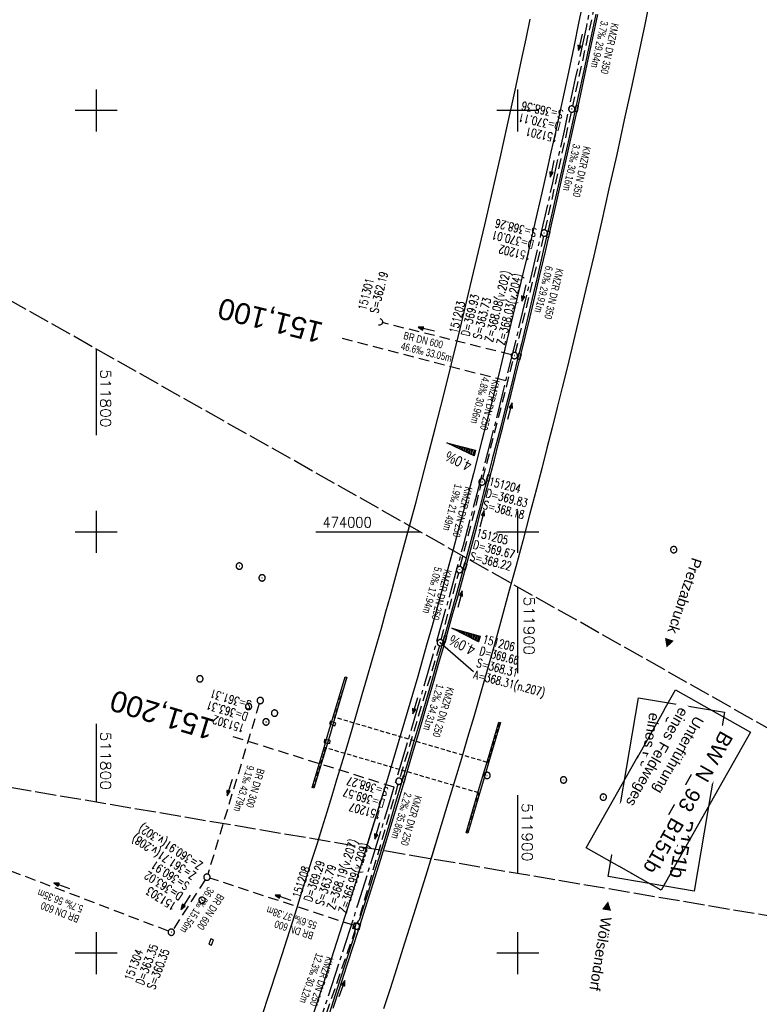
# Model space of a CAD drawing. Extents: x 510563 to 513920, y 467229 to 478797.
# Tile 43 of 67: x 511782 to 511957, y 473888 to 474122. Entities that reach past the tile are written whole.
import ezdxf
from ezdxf.enums import TextEntityAlignment as Align

# ---------------------------------------------------------------- set-up
doc = ezdxf.new("R2010")
doc.units = 0
doc.header["$LTSCALE"] = 10
doc.header["$MEASUREMENT"] = 0
for name, pattern in [('ACHSE', [5.5, 4, -0.5, 0.5, -0.5]), ('AUSGEZOGEN', [0]), ('LT00', [0]), ('LT14', [0.6, 0.5, -0.1]), ('LT17', [0.15, 0.1, -0.05]), ('STRICHLINIE2', [0.375, 0.25, -0.125])]:
    doc.linetypes.add(name, pattern=pattern)
doc.layers.get('0').update_dxf_attribs({"linetype": 'LT00'})
for name, color, linetype in [('-AX-020', 250, 'ACHSE'), ('-Halt-Pfeil', 4, 'LT00'), ('-Haltung', 7, 'STRICHLINIE2'), ('-Haltungsbeschriftung', 140, 'LT00'), ('-QUE-20O', 11, 'LT00'), ('-QUE-20W', 11, 'LT00'), ('-Schachtbeschriftung', 5, 'LT00'), ('-ST-20', 30, 'LT17'), ('BW_TEXT', 20, 'AUSGEZOGEN'), ('BW_TEXT-B', 20, 'AUSGEZOGEN'), ('ORTSRICHTUNG', 7, 'Continuous'), ('V91_AFBR_BAB', 250, 'LT00'), ('V91_BR_KAPPE', 30, 'LT00'), ('V91_BR_WID', 30, 'LT17'), ('V91_KA_PRUF', 182, 'LT00'), ('V91_RASTER', 250, 'LT00'), ('V91_RINNE', 182, 'LT00'), ('V91_SINKK', 182, 'LT00'), ('V91_UK_DURCH', 182, 'LT00'), ('V92_AFBR_BAB', 250, 'LT00'), ('V92_BR_KAPPE', 30, 'LT00'), ('V92_BR_WID', 30, 'LT17'), ('V92_KA_MULD', 182, 'LT00'), ('V92_KA_PRUF', 182, 'LT00'), ('V92_RASTER', 250, 'LT00'), ('V92_RINNE', 182, 'LT00'), ('V92_SINKK', 182, 'LT00')]:
    doc.layers.add(name, color=color, linetype=linetype)
doc.layers.add('-BLATT_91-RAND', color=7, linetype='LT14', plot=False)
doc.layers.add('-BLATT_92-RAND', color=7, linetype='LT14', plot=False)
doc.styles.add('Beschrift', font='ARIAL.TTF')
doc.styles.add('Haltungsbeschriftung', font='ARIAL.TTF', dxfattribs={"width": 0.75})
doc.styles.add('schachtbeschriftung', font='romans.shx', dxfattribs={"width": 0.75, "height": 2})
doc.styles.get("Standard").update_dxf_attribs({"font": 'romans.shx'})

# ---------------------------------------------------------------- blocks, each defined once
blk = doc.blocks.new('SYMB0652')
at = {"color": 0, "linetype": 'ByBlock'}
blk.add_lwpolyline([(-0.15, -0.075), (0.15, -0.075), (0.15, 0.075), (-0.15, 0.075), (-0.15, -0.075)], dxfattribs=at)
blk = doc.blocks.new('SYMB0011')
at = {"color": 0, "linetype": 'ByBlock'}
for p, q in [((0.5, 0), (-0.5, 0)), ((0, 0.5), (0, -0.5))]:
    blk.add_line(p, q, dxfattribs=at)
blk = doc.blocks.new('SYMB0003')
at = {"color": 0, "linetype": 'ByBlock'}
for p, q in [((-0.015712, 0), (0.010166, 0.012015)), ((0, -0.021257), (-0.015712, 0)), ((0.010166, 0.012015), (0, -0.021257))]:
    blk.add_line(p, q, dxfattribs=at)
for points in [[(-0.031395, 0.499013), (-0.093691, 0.491144), (-0.154509, 0.475528), (-0.21289, 0.452414), (-0.267913, 0.422164), (-0.318712, 0.385257), (-0.364484, 0.342274), (-0.404509, 0.293893), (-0.438154, 0.240877), (-0.464888, 0.184062), (-0.484292, 0.124345), (-0.496058, 0.062667), (-0.5, 0)], [(-0.5, 0), (-0.496058, -0.062667), (-0.484292, -0.124345), (-0.464888, -0.184062), (-0.438154, -0.240877), (-0.404509, -0.293893), (-0.364485, -0.342274), (-0.318712, -0.385257), (-0.267914, -0.422164), (-0.21289, -0.452414), (-0.154509, -0.475529), (-0.093691, -0.491144), (-0.031395, -0.499014), (0.031395, -0.499014)], [(0.5, 0), (0.496057, 0.062667), (0.484292, 0.124345), (0.464888, 0.184062), (0.438153, 0.240877), (0.404509, 0.293893), (0.364484, 0.342274), (0.318712, 0.385257), (0.267913, 0.422164), (0.21289, 0.452414), (0.154509, 0.475528), (0.093691, 0.491144), (0.031395, 0.499013), (-0.031395, 0.499013)], [(0.031395, -0.499014), (0.093691, -0.491144), (0.154509, -0.475529), (0.21289, -0.452414), (0.267914, -0.422164), (0.318712, -0.385257), (0.364485, -0.342274), (0.404509, -0.293893), (0.438154, -0.240877), (0.464889, -0.184062), (0.484292, -0.124345), (0.496058, -0.062667), (0.5, 0)]]:
    blk.add_lwpolyline(points, dxfattribs=at)
blk = doc.blocks.new('SYMB1107')
at = {"color": 0, "linetype": 'ByBlock'}
for points in [[(-0.2, 0), (-0.196157, 0.039018), (-0.184776, 0.076537), (-0.166294, 0.111114), (-0.141421, 0.141421), (-0.111114, 0.166294), (-0.076537, 0.184776), (-0.039018, 0.196157), (0, 0.2)], [(0, 0.2), (0.039018, 0.196157), (0.076537, 0.184776), (0.111114, 0.166294), (0.141421, 0.141421), (0.166294, 0.111114), (0.184776, 0.076537), (0.196157, 0.039018), (0.2, 0)]]:
    blk.add_lwpolyline(points, dxfattribs=at)
blk = doc.blocks.new('SYMB1210')
at = {"color": 0, "linetype": 'ByBlock'}
blk.add_line((0.018815, -0.179014), (0.055623, -0.17119), dxfattribs=at)
for points in [[(-0.2, -0.2), (-0.2, 0.2), (0.2, 0.2), (0.2, -0.2), (-0.2, -0.2)], [(0.018815, 0.179014), (-0.018815, 0.179014), (-0.055623, 0.17119), (-0.09, 0.155885), (-0.120444, 0.133766), (-0.145623, 0.105801), (-0.164438, 0.073213), (-0.176067, 0.037424), (-0.18, 0)], [(-0.18, 0), (-0.176067, -0.037424), (-0.164438, -0.073213), (-0.145623, -0.105801), (-0.120444, -0.133766), (-0.09, -0.155885), (-0.055623, -0.17119), (-0.018815, -0.179014), (0.018815, -0.179014)], [(0.18, 0), (0.176067, 0.037424), (0.164438, 0.073213), (0.145623, 0.105801), (0.120444, 0.133766), (0.09, 0.155885), (0.055623, 0.17119), (0.018815, 0.179014)], [(0.055623, -0.17119), (0.09, -0.155885), (0.120444, -0.133766), (0.145623, -0.105801), (0.164438, -0.073213), (0.176067, -0.037424), (0.18, 0)]]:
    blk.add_lwpolyline(points, dxfattribs=at)
blk = doc.blocks.new('SYMB0070')
at = {"color": 0, "linetype": 'ByBlock'}
for p, q in [((-0.5, 0), (0.2, 0)), ((0.5, 0), (0.2, 0.1)), ((0.2, 0.1), (0.2, 0)), ((0.468, 0), (0.21, 0.086)), ((0.21, 0.086), (0.21, -0.086)), ((0.21, -0.086), (0.468, 0)), ((0.22, -0.072), (0.437, 0)), ((0.23, -0.058), (0.405, 0)), ((0.24, -0.045), (0.374, 0)), ((0.342, 0), (0.25, 0.031)), ((0.25, 0.031), (0.25, -0.031)), ((0.25, -0.031), (0.342, 0)), ((0.26, -0.017), (0.31, 0)), ((0.27, -0.003), (0.279, 0))]:
    blk.add_line(p, q, dxfattribs=at)
for points in [[(0.2, 0), (0.2, -0.1), (0.5, 0)], [(0.437, 0), (0.22, 0.072), (0.22, -0.072)], [(0.405, 0), (0.23, 0.058), (0.23, -0.058)], [(0.374, 0), (0.24, 0.045), (0.24, -0.045)], [(0.31, 0), (0.26, 0.017), (0.26, -0.017)], [(0.279, 0), (0.27, 0.003), (0.27, -0.003)]]:
    blk.add_lwpolyline(points, dxfattribs=at)

msp = doc.modelspace()

# ---------------------------------------------------------------- linework, layer by layer
at = {"layer": '-AX-020', "ltscale": 0.2, "flags": 128}
msp.add_lwpolyline([(513881.72, 478796.97), (513877.87, 478787.35), (513870.37, 478768.8), (513862.79, 478750.28), (513855.14, 478731.79), (513847.41, 478713.32), (513839.61, 478694.89), (513831.74, 478676.49), (513823.79, 478658.13), (513815.77, 478639.79), (513807.68, 478621.49), (513799.51, 478603.22), (513791.27, 478584.98), (513782.96, 478566.77), (513774.58, 478548.6), (513766.12, 478530.46), (513757.59, 478512.36), (513748.99, 478494.29), (513740.31, 478476.25), (513731.57, 478458.25), (513722.75, 478440.29), (513713.86, 478422.36), (513704.9, 478404.46), (513695.86, 478386.6), (513686.76, 478368.78), (513677.58, 478351), (513668.34, 478333.25), (513659.02, 478315.54), (513649.63, 478297.86), (513640.17, 478280.23), (513630.64, 478262.63), (513621.04, 478245.07), (513611.37, 478227.54), (513601.63, 478210.06), (513591.82, 478192.62), (513586.74, 478183.65), (513576.83, 478166.26), (513566.85, 478148.92), (513556.8, 478131.61), (513546.69, 478114.34), (513536.51, 478097.1), (513526.28, 478079.91), (513515.99, 478062.74), (513505.64, 478045.61), (513495.23, 478028.52), (513484.78, 478011.45), (513474.27, 477994.42), (513463.71, 477977.42), (513453.11, 477960.45), (513442.46, 477943.5), (513431.76, 477926.59), (513421.03, 477909.7), (513410.25, 477892.84), (513399.43, 477876), (513388.58, 477859.18), (513377.69, 477842.39), (513366.77, 477825.62), (513355.82, 477808.87), (513344.83, 477792.14), (513333.82, 477775.43), (513322.78, 477758.74), (513311.72, 477742.06), (513300.63, 477725.4), (513289.52, 477708.75), (513278.39, 477692.12), (513267.24, 477675.5), (513256.08, 477658.89), (513244.9, 477642.29), (513233.71, 477625.7), (513222.5, 477609.12), (513211.29, 477592.54), (513200.07, 477575.97), (513188.84, 477559.41), (513177.6, 477542.84), (513166.37, 477526.28), (513154.8, 477509.24), (513142.5, 477491.11), (513130.2, 477472.99), (513117.9, 477454.86), (513105.61, 477436.73), (513093.33, 477418.59), (513081.06, 477400.44), (513068.81, 477382.28), (513056.57, 477364.12), (513044.34, 477345.94), (513032.14, 477327.75), (513019.96, 477309.55), (513007.8, 477291.33), (512995.67, 477273.09), (512983.57, 477254.83), (512971.49, 477236.55), (512959.45, 477218.25), (512947.45, 477199.93), (512935.48, 477181.58), (512923.55, 477163.21), (512911.66, 477144.81), (512899.82, 477126.38), (512888.03, 477107.93), (512876.28, 477089.44), (512864.58, 477070.92), (512852.94, 477052.36), (512841.35, 477033.77), (512829.82, 477015.15), (512818.35, 476996.49), (512806.94, 476977.79), (512795.6, 476959.05), (512789.64, 476949.14), (512778.41, 476930.34), (512767.24, 476911.5), (512756.13, 476892.61), (512745.1, 476873.69), (512734.14, 476854.72), (512723.25, 476835.72), (512712.42, 476816.68), (512701.67, 476797.59), (512690.98, 476778.47), (512680.37, 476759.31), (512669.82, 476740.11), (512659.35, 476720.87), (512648.95, 476701.6), (512638.61, 476682.28), (512628.35, 476662.93), (512618.16, 476643.54), (512608.04, 476624.11), (512597.99, 476604.65), (512588.01, 476585.15), (512578.1, 476565.61), (512568.26, 476546.04), (512558.5, 476526.43), (512548.8, 476506.79), (512539.18, 476487.11), (512529.63, 476467.4), (512520.15, 476447.65), (512510.75, 476427.87), (512501.42, 476408.05), (512492.16, 476388.2), (512482.97, 476368.31), (512473.85, 476348.4), (512464.81, 476328.44), (512455.84, 476308.46), (512446.94, 476288.44), (512438.12, 476268.39), (512429.37, 476248.31), (512420.69, 476228.2), (512412.09, 476208.05), (512403.56, 476187.88), (512395.11, 476167.67), (512386.72, 476147.43), (512378.42, 476127.17), (512370.18, 476106.87), (512362.02, 476086.54), (512353.94, 476066.18), (512345.92, 476045.79), (512337.99, 476025.38), (512330.13, 476004.93), (512322.34, 475984.46), (512314.63, 475963.96), (512306.99, 475943.43), (512299.43, 475922.87), (512291.94, 475902.28), (512284.53, 475881.67), (512277.19, 475861.03), (512269.93, 475840.36), (512262.74, 475819.67), (512255.63, 475798.95), (512248.6, 475778.21), (512241.64, 475757.44), (512234.76, 475736.64), (512227.95, 475715.82), (512221.22, 475694.97), (512214.57, 475674.11), (512207.99, 475653.21), (512201.49, 475632.29), (512200.13, 475627.89), (512194.28, 475608.79), (512188.5, 475589.67), (512182.78, 475570.54), (512177.14, 475551.38), (512171.56, 475532.2), (512166.05, 475513.01), (512160.62, 475493.79), (512155.26, 475474.55), (512149.97, 475455.29), (512148.09, 475448.36), (512142.91, 475429.07), (512137.8, 475409.77), (512132.78, 475390.44), (512127.83, 475371.09), (512122.96, 475351.72), (512118.16, 475332.33), (512113.45, 475312.92), (512108.81, 475293.5), (512104.25, 475274.06), (512099.76, 475254.59), (512095.36, 475235.11), (512091.03, 475215.62), (512086.78, 475196.1), (512082.61, 475176.57), (512078.52, 475157.02), (512074.51, 475137.46), (512070.57, 475117.88), (512066.72, 475098.28), (512063.24, 475080.25), (512059.53, 475060.62), (512055.9, 475040.98), (512052.34, 475021.33), (512048.86, 475001.67), (512045.44, 474981.99), (512042.08, 474962.3), (512038.79, 474942.6), (512035.56, 474922.89), (512032.39, 474903.18), (512029.27, 474883.45), (512026.2, 474863.71), (512023.18, 474843.97), (512020.21, 474824.22), (512017.28, 474804.47), (512014.39, 474784.7), (512011.54, 474764.94), (512008.73, 474745.16), (512005.95, 474725.39), (512003.2, 474705.61), (512000.47, 474685.82), (511997.78, 474666.03), (511995.1, 474646.24), (511992.44, 474626.45), (511989.8, 474606.65), (511987.17, 474586.85), (511984.55, 474567.05), (511981.94, 474547.25), (511979.34, 474527.45), (511976.74, 474507.69), (511975.13, 474495.38), (511973.48, 474482.82), (511971.82, 474470.25), (511970.17, 474457.69), (511968.51, 474445.13), (511966.84, 474432.57), (511965.15, 474420.02), (511963.46, 474407.46), (511961.75, 474394.91), (511960.03, 474382.35), (511958.28, 474369.81), (511956.52, 474357.26), (511954.73, 474344.72), (511952.92, 474332.18), (511951.08, 474319.64), (511949.21, 474307.11), (511947.31, 474294.58), (511945.38, 474282.06), (511943.41, 474269.55), (511941.4, 474257.04), (511939.35, 474244.53), (511937.27, 474232.04), (511935.14, 474219.55), (511932.96, 474207.07), (511930.74, 474194.59), (511928.46, 474182.13), (511926.14, 474169.68), (511923.76, 474157.23), (511921.32, 474144.8), (511918.83, 474132.38), (511916.28, 474119.97), (511913.66, 474107.57), (511910.98, 474095.19), (511908.24, 474082.82), (511905.43, 474070.46), (511902.54, 474058.13), (511899.59, 474045.81), (511896.56, 474033.5), (511893.47, 474021.26), (511890.29, 474009), (511887.03, 473996.75), (511883.7, 473984.53), (511880.29, 473972.33), (511876.8, 473960.15), (511873.23, 473947.99), (511869.59, 473935.86), (511865.87, 473923.74), (511862.08, 473911.66), (511858.21, 473899.59), (511854.26, 473887.55), (511850.24, 473875.54), (511846.14, 473863.55), (511841.96, 473851.59), (511837.71, 473839.65), (511833.39, 473827.75), (511828.99, 473815.86), (511824.51, 473804.01), (511819.96, 473792.19), (511815.33, 473780.39), (511810.64, 473768.63), (511805.86, 473756.89), (511801.02, 473745.18), (511796.09, 473733.51), (511791.1, 473721.87), (511786.03, 473710.25), (511780.89, 473698.68), (511775.67, 473687.13), (511770.39, 473675.61), (511765.03, 473664.13), (511759.6, 473652.69), (511754.09, 473641.28), (511748.51, 473629.9), (511742.87, 473618.56), (511737.15, 473607.25), (511731.36, 473595.99), (511725.49, 473584.75), (511719.56, 473573.56), (511713.56, 473562.4), (511707.48, 473551.28), (511701.34, 473540.2), (511695.13, 473529.16), (511688.84, 473518.16), (511682.49, 473507.2), (511676.07, 473496.28), (511669.58, 473485.39), (511663.02, 473474.55), (511656.39, 473463.76), (511649.7, 473453), (511642.94, 473442.29), (511636.1, 473431.62), (511629.21, 473420.99), (511622.24, 473410.41), (511615.21, 473399.87), (511608.11, 473389.37), (511600.95, 473378.92), (511593.72, 473368.52), (511586.42, 473358.16), (511579.06, 473347.85), (511571.64, 473337.58), (511564.15, 473327.36), (511556.59, 473317.19), (511548.97, 473307.07), (511541.29, 473297), (511533.54, 473286.97), (511525.74, 473276.99), (511517.86, 473267.07), (511509.93, 473257.19), (511501.93, 473247.36), (511493.87, 473237.58), (511485.75, 473227.86), (511477.57, 473218.19), (511475.55, 473215.81), (511467.29, 473206.2), (511458.98, 473196.64), (511450.61, 473187.13), (511442.18, 473177.67), (511433.71, 473168.25), (511425.19, 473158.87), (511416.62, 473149.54), (511408.01, 473140.24), (511399.37, 473130.98), (511390.68, 473121.76), (511381.96, 473112.57), (511373.2, 473103.41), (511364.42, 473094.28), (511355.61, 473085.17), (511346.77, 473076.1), (511337.91, 473067.04), (511329.03, 473058), (511320.13, 473048.99), (511311.22, 473039.98), (511302.29, 473031), (511293.34, 473022.02), (511284.39, 473013.05), (511275.44, 473004.09), (511266.47, 472995.14), (511255.91, 472984.59), (511236.79, 472965.5), (511230.18, 472958.9), (511223.57, 472952.29), (511216.96, 472945.68), (511210.37, 472939.06), (511203.78, 472932.43), (511197.22, 472925.79), (511190.66, 472919.13), (511184.13, 472912.44), (511177.62, 472905.74), (511171.14, 472899.01), (511164.68, 472892.25), (511158.26, 472885.46), (511151.88, 472878.64), (511145.53, 472871.79), (511139.22, 472864.89), (511132.96, 472857.96), (511126.75, 472850.98), (511120.58, 472843.95), (511114.48, 472836.88), (511109.32, 472830.82), (511103.32, 472823.65), (511097.39, 472816.44), (511091.51, 472809.17), (511085.7, 472801.85), (511079.95, 472794.49), (511074.26, 472787.07), (511068.64, 472779.61), (511063.08, 472772.1), (511057.59, 472764.54), (511052.16, 472756.93), (511046.8, 472749.28), (511041.5, 472741.58), (511036.27, 472733.84), (511031.1, 472726.05), (511026.01, 472718.22), (511020.98, 472710.35), (511016.01, 472702.43), (511011.12, 472694.47), (511006.29, 472686.47), (511001.53, 472678.43), (510996.84, 472670.35), (510992.22, 472662.22), (510987.67, 472654.06), (510983.19, 472645.86), (510978.78, 472637.62), (510974.44, 472629.35), (510970.17, 472621.04), (510965.98, 472612.69), (510961.85, 472604.3), (510957.8, 472595.88), (510953.82, 472587.43), (510949.91, 472578.94), (510946.07, 472570.42), (510942.31, 472561.87), (510938.62, 472553.28), (510935.01, 472544.67), (510931.46, 472536.02), (510928, 472527.34), (510924.6, 472518.64), (510921.29, 472509.9), (510918.04, 472501.14), (510914.87, 472492.35), (510911.78, 472483.53), (510908.76, 472474.69), (510905.82, 472465.82), (510902.96, 472456.92), (510900.17, 472448), (510897.45, 472439.06), (510894.82, 472430.1), (510892.26, 472421.11), (510889.78, 472412.1), (510887.37, 472403.07), (510885.04, 472394.02), (510882.79, 472384.95), (510880.62, 472375.87), (510878.53, 472366.76), (510876.51, 472357.64), (510874.57, 472348.49), (510872.71, 472339.34), (510870.93, 472330.16), (510869.23, 472320.98), (510867.6, 472311.77), (510866.06, 472302.56), (510864.59, 472293.33), (510863.2, 472284.09), (510861.89, 472274.84), (510860.67, 472265.57), (510859.52, 472256.3), (510858.45, 472247.02), (510857.45, 472237.73), (510856.54, 472228.43), (510855.71, 472219.12), (510854.96, 472209.81), (510854.29, 472200.49), (510853.7, 472191.16), (510853.18, 472181.83), (510852.75, 472172.5), (510852.4, 472163.16), (510852.13, 472153.82), (510851.93, 472144.48), (510851.82, 472135.13), (510851.79, 472125.79), (510851.84, 472116.44), (510851.96, 472107.1), (510852.01, 472104.71), (510852.24, 472095.37), (510852.54, 472086.03), (510852.93, 472076.69), (510853.39, 472067.36), (510853.92, 472058.03), (510854.53, 472048.71), (510855.21, 472039.39), (510855.96, 472030.07), (510856.78, 472020.77), (510857.67, 472011.46), (510858.63, 472002.17), (510859.65, 471992.88), (510860.73, 471983.6), (510861.88, 471974.33), (510863.09, 471965.06), (510864.36, 471955.8), (510865.69, 471946.55), (510867.08, 471937.31), (510868.53, 471928.08), (510870.02, 471918.86), (510871.58, 471909.64), (510873.18, 471900.44), (510874.84, 471891.24), (510876.54, 471882.05), (510878.3, 471872.88), (510880.1, 471863.71), (510881.95, 471854.55), (510883.84, 471845.4), (510885.78, 471836.26), (510887.76, 471827.12), (510889.78, 471818), (510891.83, 471808.88), (510893.93, 471799.78), (510896.06, 471790.68), (510898.23, 471781.59), (510900.44, 471772.51), (510902.67, 471763.44), (510904.94, 471754.37), (510907.24, 471745.32), (510909.57, 471736.27), (510911.93, 471727.22), (510914.31, 471718.19), (510916.72, 471709.16), (510919.15, 471700.14), (510921.61, 471691.12), (510924.09, 471682.11), (510926.59, 471673.11), (510929.1, 471664.11), (510931.64, 471655.12), (510934.19, 471646.13), (510936.76, 471637.14), (510939.34, 471628.16), (510941.94, 471619.19), (510944.55, 471610.22), (510947.17, 471601.25), (510949.8, 471592.28), (510952.43, 471583.31), (510955.08, 471574.35), (510957.73, 471565.39), (510960.38, 471556.43), (510963.04, 471547.47), (510967.7, 471531.77), (510970.25, 471523.2), (510975.26, 471506.32), (510980.27, 471489.44), (510985.27, 471472.57), (510990.27, 471455.68), (510995.25, 471438.8), (511000.21, 471421.91), (511005.16, 471405.01), (511010.09, 471388.11), (511014.99, 471371.2), (511019.86, 471354.28), (511024.7, 471337.36), (511029.51, 471320.42), (511034.28, 471303.47), (511039.01, 471286.52), (511043.7, 471269.55), (511048.34, 471252.56), (511052.93, 471235.57), (511057.46, 471218.56), (511061.95, 471201.53), (511066.37, 471184.49), (511070.73, 471167.43), (511075.02, 471150.36), (511079.24, 471133.27), (511083.39, 471116.16), (511086.57, 471102.84), (511090.59, 471085.7), (511094.53, 471068.54), (511098.39, 471051.37), (511102.17, 471034.17), (511105.87, 471016.96), (511109.5, 470999.73), (511113.05, 470982.49), (511116.52, 470965.23), (511119.91, 470947.95), (511123.22, 470930.66), (511126.45, 470913.36), (511129.61, 470896.04), (511132.69, 470878.7), (511135.68, 470861.35), (511138.6, 470843.99), (511141.44, 470826.62), (511144.2, 470809.23), (511146.88, 470791.83), (511149.49, 470774.42), (511152.01, 470757), (511154.45, 470739.56), (511156.82, 470722.12), (511159.1, 470704.66), (511161.31, 470687.19), (511163.44, 470669.72), (511165.49, 470652.23), (511165.64, 470650.9), (511167.87, 470631.02), (511170.03, 470611.14), (511172.1, 470591.25), (511174.1, 470571.35), (511176.01, 470551.44), (511177.85, 470531.52), (511179.53, 470512.55), (511180.88, 470496.34), (511182.16, 470480.14), (511183.36, 470463.92), (511184.48, 470447.7), (511185.52, 470431.48), (511186.48, 470415.25), (511187.36, 470399.01), (511188.16, 470382.77), (511188.88, 470366.53), (511189.52, 470350.29), (511190.08, 470334.04), (511190.56, 470317.79), (511190.96, 470301.53), (511191.28, 470285.28), (511191.52, 470269.02), (511191.68, 470252.76), (511191.76, 470236.51), (511191.77, 470220.25), (511191.69, 470203.99), (511191.53, 470187.73), (511191.29, 470171.47), (511191.24, 470169.01), (511190.91, 470152.75), (511190.5, 470136.5), (511190.02, 470120.25), (511189.47, 470104), (511188.85, 470087.75), (511188.17, 470071.51), (511187.43, 470055.27), (511186.63, 470039.03), (511185.78, 470022.79), (511184.88, 470006.56), (511183.93, 469990.33), (511182.94, 469974.1), (511181.91, 469957.87), (511180.85, 469941.65), (511179.74, 469925.43), (511178.61, 469909.21), (511177.46, 469892.99), (511176.28, 469876.78), (511175.08, 469860.56), (511173.86, 469844.35), (511172.63, 469828.14), (511171.39, 469811.93), (511170.14, 469795.72), (511168.85, 469778.99), (511030.96, 467993.35), (511029.42, 467973.41), (511027.88, 467953.47), (511026.35, 467933.52), (511024.83, 467913.58), (511023.32, 467893.64), (511021.83, 467873.7), (511020.35, 467853.75), (511018.9, 467833.8), (511017.47, 467813.85), (511016.06, 467793.9), (511014.69, 467773.95), (511013.35, 467754), (511012.05, 467734.04), (511010.78, 467714.08), (511009.56, 467694.12), (511008.38, 467674.15), (511007.25, 467654.18), (511006.18, 467634.21), (511005.15, 467614.24), (511004.19, 467594.26), (511003.28, 467574.28), (511002.44, 467554.3), (511001.67, 467534.31), (511000.96, 467514.33), (511000.33, 467494.34), (510999.77, 467474.34), (510999.56, 467465.71), (510999.11, 467445.71), (510998.75, 467425.72), (510998.46, 467405.72), (510998.26, 467385.72), (510998.14, 467365.72), (510998.09, 467345.72), (510998.13, 467325.72), (510998.24, 467305.72), (510998.44, 467285.72), (510998.71, 467265.72), (510999.07, 467245.73), (510999.43, 467229.16)], dxfattribs=at)
at = {"layer": '-BLATT_91-RAND'}
msp.add_lwpolyline([(511838.11, 474679.99), (511714.55, 473950.38), (511997.52, 473902.46), (512121.08, 474632.07), (511838.11, 474679.99)], dxfattribs=at)
at = {"layer": '-BLATT_92-RAND'}
msp.add_lwpolyline([(511779.03, 474055.25), (511324.06, 473249.87), (511573.95, 473108.71), (512028.91, 473914.09), (511779.03, 474055.25)], dxfattribs=at)
at = {"layer": '-Haltung'}
for p, q in [((511919.08, 474128.85), (511912.97, 474101.07)), ((511912.64, 474099.61), (511906.45, 474071.63)), ((511906.11, 474070.17), (511899.39, 474042.56)), ((511898.48, 474042.02), (511867.87, 474049.65)), ((511891.71, 474012.57), (511899.02, 474041.11)), ((511886.37, 473991.75), (511891.34, 474011.12)), ((511886.37, 473991.75), (511887.01, 473994.25)), ((511881.82, 473974.4), (511886, 473990.3)), ((511881.82, 473974.4), (511886, 473990.3)), ((511881.42, 473972.95), (511872.01, 473941.53)), ((511881.42, 473972.95), (511872.01, 473941.53)), ((511838.7, 473959.24), (511826.49, 473918.76)), ((511871.59, 473940.09), (511862, 473907.09)), ((511817.12, 473905.24), (511765.87, 473924.79)), ((511825.86, 473917.41), (511818.22, 473905.6)), ((511861.07, 473906.61), (511826.98, 473917.81)), ((511852.17, 473878.62), (511861.54, 473905.67))]:
    msp.add_line(p, q, dxfattribs=at)
at = {"layer": '-QUE-20O'}
for p, q in [((511884.36, 473977.09), (511884.36, 473977.08)), ((511884.64, 473976.94), (511884.65, 473977)), ((511884.94, 473976.92), (511884.91, 473976.8)), ((511885.18, 473976.66), (511885.23, 473976.84)), ((511885.52, 473976.76), (511885.45, 473976.52)), ((511885.73, 473976.39), (511885.81, 473976.68)), ((511886.1, 473976.6), (511886, 473976.25)), ((511886.27, 473976.11), (511886.39, 473976.52)), ((511886.68, 473976.44), (511886.54, 473975.97)), ((511886.82, 473975.83), (511886.96, 473976.36)), ((511887.25, 473976.28), (511887.09, 473975.69)), ((511887.36, 473975.55), (511887.54, 473976.2)), ((511887.83, 473976.12), (511887.64, 473975.41)), ((511887.91, 473975.28), (511888.12, 473976.03)), ((511888.41, 473975.95), (511888.18, 473975.14)), ((511888.45, 473975), (511888.7, 473975.87)), ((511888.99, 473975.79), (511888.73, 473974.86)), ((511889, 473974.72), (511889.28, 473975.71)), ((511889.56, 473975.63), (511889.27, 473974.58)), ((511889.54, 473974.44), (511889.85, 473975.55)), ((511890.14, 473975.47), (511889.82, 473974.31)), ((511890.09, 473974.17), (511890.43, 473975.39)), ((511890.72, 473975.31), (511890.36, 473974.03)), ((511890.64, 473973.89), (511891.01, 473975.23))]:
    msp.add_line(p, q, dxfattribs=at)
msp.add_lwpolyline([(511890.69, 473973.86), (511884.33, 473977.1), (511891.07, 473975.21), (511890.69, 473973.86)], dxfattribs=at)
at = {"layer": '-QUE-20W'}
for p, q in [((511883.26, 474021.09), (511883.26, 474021.08)), ((511883.53, 474020.95), (511883.55, 474021.02)), ((511883.84, 474020.94), (511883.81, 474020.81)), ((511884.08, 474020.68), (511884.13, 474020.87)), ((511884.42, 474020.79), (511884.36, 474020.55)), ((511884.64, 474020.42), (511884.71, 474020.72)), ((511885, 474020.64), (511884.91, 474020.28)), ((511885.19, 474020.15), (511885.29, 474020.57)), ((511885.59, 474020.5), (511885.46, 474020.02)), ((511885.74, 474019.89), (511885.88, 474020.42)), ((511886.17, 474020.35), (511886.02, 474019.75)), ((511886.29, 474019.62), (511886.46, 474020.27)), ((511886.75, 474020.2), (511886.57, 474019.49)), ((511886.84, 474019.36), (511887.04, 474020.12)), ((511887.33, 474020.05), (511887.12, 474019.22)), ((511887.39, 474019.09), (511887.62, 474019.97)), ((511887.91, 474019.9), (511887.67, 474018.96)), ((511887.95, 474018.83), (511888.2, 474019.83)), ((511888.49, 474019.75), (511888.22, 474018.69)), ((511888.5, 474018.56), (511888.78, 474019.68)), ((511889.07, 474019.6), (511888.77, 474018.43)), ((511889.05, 474018.3), (511889.36, 474019.53)), ((511889.65, 474019.45), (511889.32, 474018.16)), ((511889.6, 474018.03), (511889.94, 474019.38))]:
    msp.add_line(p, q, dxfattribs=at)
msp.add_lwpolyline([(511889.64, 474018.01), (511883.21, 474021.1), (511889.99, 474019.37), (511889.64, 474018.01)], dxfattribs=at)
at = {"layer": '-Schachtbeschriftung'}
msp.add_line((511889.47, 473966.75), (511881.63, 473973.67), dxfattribs=at)
at = {"layer": '-ST-20', "ltscale": 2.5}
for p, q in [((511897.14, 474035.81), (511858.41, 474045.85)), ((511870.66, 473939.39), (511832.49, 473951.37))]:
    msp.add_line(p, q, dxfattribs=at)
at = {"layer": 'V91_AFBR_BAB'}
for points in [[(511915.78, 474127.09), (511914.53, 474121.1), (511913.27, 474115.11), (511912, 474109.12), (511910.98, 474104.36), (511909.95, 474099.59), (511908.92, 474094.83), (511907.87, 474090.07), (511906.81, 474085.32), (511905.72, 474080.49), (511904.61, 474075.67), (511903.5, 474070.86), (511902.38, 474066.04), (511901.24, 474061.23), (511899.82, 474055.28), (511898.39, 474049.33), (511896.94, 474043.39), (511895.48, 474037.45), (511893.51, 474029.58), (511891.51, 474021.71), (511889.48, 474013.86), (511887.89, 474007.82), (511886.29, 474001.8), (511884.67, 473995.78), (511883.03, 473989.76), (511881.91, 473985.74), (511880.79, 473981.72), (511879.67, 473977.7), (511878.53, 473973.68), (511877.4, 473969.66), (511876.26, 473965.65)], [(511931.13, 474125.18), (511930.13, 474120.37), (511929.11, 474115.56), (511928.09, 474110.75), (511927.05, 474105.95), (511925.27, 474097.76), (511923.47, 474089.58), (511921.64, 474081.4), (511919.83, 474073.46), (511918.01, 474065.53), (511916.16, 474057.61), (511915.06, 474052.94), (511913.95, 474048.27), (511912.83, 474043.61), (511911.7, 474038.94), (511910.55, 474034.28), (511909.36, 474029.47), (511908.14, 474024.65), (511906.92, 474019.84), (511905.68, 474015.04), (511904.44, 474010.23), (511902.81, 474004.04), (511901.17, 473997.85), (511899.52, 473991.67), (511897.84, 473985.49), (511896.16, 473979.37), (511894.46, 473973.27), (511892.73, 473967.17), (511890.99, 473961.07), (511889.55, 473956.12), (511888.1, 473951.17), (511886.63, 473946.23), (511885.16, 473941.29), (511883.67, 473936.35), (511881.07, 473927.77), (511879.44, 473922.46)], [(511865.49, 473969.55), (511866.57, 473973.35), (511867.65, 473977.16), (511868.72, 473980.97), (511869.79, 473984.77), (511870.85, 473988.59), (511871.91, 473992.4), (511873.24, 473997.29), (511874.57, 474002.19), (511875.87, 474007.09), (511877.17, 474011.99), (511878.45, 474016.9), (511880.42, 474024.54), (511882.36, 474032.19), (511884.27, 474039.85), (511886.32, 474048.19), (511888.34, 474056.54), (511890.32, 474064.9), (511892.18, 474072.83), (511894.01, 474080.76), (511895.81, 474088.71), (511897.57, 474096.57), (511899.3, 474104.44), (511900.99, 474112.31), (511901.98, 474116.99), (511902.97, 474121.67)], [(511852.73, 473926.98), (511853.58, 473929.72), (511854.77, 473933.55), (511855.95, 473937.38), (511857.12, 473941.21), (511858.28, 473945.04), (511859.5, 473949.12), (511860.71, 473953.2), (511861.91, 473957.29), (511863.11, 473961.37), (511864.3, 473965.46), (511865.49, 473969.55)]]:
    msp.add_lwpolyline(points, dxfattribs=at)
at = {"layer": 'V91_AFBR_BAB', "color": 2}
msp.add_lwpolyline([(511876.26, 473965.65), (511869.1, 473941.36), (511864.07, 473925.06)], dxfattribs=at)
at = {"layer": 'V91_BR_KAPPE'}
for points in [[(511851.63, 473939.19), (511851.26, 473939.3), (511853.92, 473948.23), (511855.14, 473952.42), (511856.07, 473955.52), (511859.04, 473965.62), (511859.44, 473965.49), (511856.52, 473955.58), (511855.56, 473952.25), (511854.3, 473948.05), (511851.63, 473939.19)], [(511888.14, 473928.46), (511887.77, 473928.56), (511890.57, 473938.07), (511891.65, 473941.75), (511893.06, 473946.46), (511895.54, 473954.85), (511895.94, 473954.78), (511893.49, 473946.48), (511892.06, 473941.61), (511890.95, 473937.91), (511888.14, 473928.46)]]:
    msp.add_lwpolyline(points, dxfattribs=at)
at = {"layer": 'V91_BR_WID'}
for p, q in [((511859.37, 473965.27), (511856.51, 473955.97)), ((511892.78, 473945.26), (511856.51, 473955.97)), ((511895.54, 473954.59), (511892.78, 473945.26)), ((511854.37, 473948.75), (511851.62, 473939.53)), ((511890.68, 473938.06), (511854.37, 473948.75)), ((511887.94, 473928.83), (511890.68, 473938.06))]:
    msp.add_line(p, q, dxfattribs=at)
at = {"layer": 'V91_RASTER'}
for p, q in [((511800, 474105), (511800, 474095)), ((511900, 474095), (511900, 474105)), ((511805, 474100), (511795, 474100)), ((511905, 474100), (511895, 474100)), ((511800, 474005), (511800, 473995)), ((511900, 473995), (511900, 474005)), ((511795, 474000), (511805, 474000)), ((511895, 474000), (511905, 474000)), ((511800, 473954.41), (511800, 473935.91)), ((511900, 473918.98), (511900, 473937.48))]:
    msp.add_line(p, q, dxfattribs=at)
at = {"layer": 'V91_RINNE'}
for points in [[(511918.5, 474122.86), (511917.48, 474118.04), (511916.45, 474113.22), (511915.41, 474108.4), (511913.68, 474100.46), (511911.93, 474092.52), (511910.15, 474084.58), (511908.8, 474078.61), (511907.43, 474072.64), (511906.06, 474066.67), (511904.67, 474060.7), (511903.73, 474056.68), (511902.78, 474052.67), (511901.83, 474048.65), (511900.87, 474044.64), (511899.89, 474040.63), (511898.91, 474036.63), (511897.94, 474032.75), (511896.96, 474028.88), (511895.97, 474025.01), (511894.97, 474021.14), (511893.97, 474017.27), (511892.96, 474013.41), (511891.89, 474009.3), (511890.81, 474005.19), (511889.72, 474001.08), (511888.63, 473996.97), (511887.53, 473992.87), (511886.41, 473988.77), (511885.08, 473983.95), (511883.74, 473979.14), (511882.38, 473974.33), (511881, 473969.53), (511879.62, 473964.73), (511878.19, 473959.82), (511876.74, 473954.91), (511875.29, 473950), (511873.84, 473945.1), (511872.37, 473940.19), (511871.04, 473935.77), (511869.71, 473931.35), (511868.36, 473926.93), (511867.61, 473924.46)], [(511880.1, 473964.59), (511881.24, 473968.59), (511882.38, 473972.58), (511883.51, 473976.58), (511884.64, 473980.58), (511885.76, 473984.58), (511886.86, 473988.58), (511887.99, 473992.68), (511889.09, 473996.79), (511890.19, 474000.89), (511891.28, 474005), (511892.36, 474009.11), (511893.44, 474013.23), (511894.45, 474017.12), (511895.46, 474021.01), (511896.46, 474024.9), (511897.45, 474028.8), (511898.44, 474032.7), (511899.41, 474036.6), (511900.6, 474041.39), (511901.76, 474046.19), (511902.91, 474050.99), (511904.05, 474055.8), (511905.18, 474060.61), (511906.57, 474066.56), (511907.94, 474072.52), (511909.29, 474078.48), (511910.64, 474084.45), (511911.98, 474090.42), (511913.3, 474096.4), (511914.62, 474102.37), (511915.92, 474108.35), (511916.96, 474113.17), (511917.99, 474117.99), (511919.01, 474122.81)], [(511868.12, 473924.37), (511870.21, 473931.17), (511872.87, 473940.02), (511874.09, 473944.11), (511875.3, 473948.21), (511876.51, 473952.3), (511877.71, 473956.4), (511878.9, 473960.49), (511880.1, 473964.59)]]:
    msp.add_lwpolyline(points, dxfattribs=at)
at = {"layer": 'V92_AFBR_BAB'}
for points in [[(511865.49, 473969.55), (511866.57, 473973.35), (511867.65, 473977.16), (511868.72, 473980.97), (511869.79, 473984.77), (511870.85, 473988.59), (511871.91, 473992.4), (511873.24, 473997.29), (511874.35, 474001.4)], [(511884.62, 473995.6), (511883.03, 473989.76), (511881.91, 473985.74), (511880.79, 473981.72), (511879.67, 473977.7), (511878.53, 473973.68), (511877.4, 473969.66), (511876.26, 473965.65)], [(511898.46, 473987.78), (511897.84, 473985.49), (511896.16, 473979.37), (511894.46, 473973.27), (511892.73, 473967.17), (511890.99, 473961.07), (511889.55, 473956.12), (511888.1, 473951.17), (511886.63, 473946.23), (511885.16, 473941.29), (511883.67, 473936.35), (511881.07, 473927.77), (511878.43, 473919.19), (511875.77, 473910.62), (511874.28, 473905.85), (511872.78, 473901.07), (511871.26, 473896.31), (511869.73, 473891.54), (511868.19, 473886.78)], [(511839.28, 473884.94), (511841.11, 473890.48), (511842.92, 473896.02), (511844.11, 473899.72), (511845.3, 473903.42), (511846.48, 473907.13), (511847.65, 473910.84), (511848.82, 473914.54), (511849.99, 473918.25), (511851.19, 473922.08), (511852.39, 473925.9), (511853.58, 473929.72), (511854.77, 473933.55), (511855.95, 473937.38), (511857.12, 473941.21), (511858.28, 473945.04), (511859.5, 473949.12), (511860.71, 473953.2), (511861.91, 473957.29), (511863.11, 473961.37), (511864.3, 473965.46), (511865.49, 473969.55)], [(511876.26, 473965.65), (511869.1, 473941.36), (511860.86, 473914.65), (511853.85, 473892.63), (511846.18, 473869.61)]]:
    msp.add_lwpolyline(points, dxfattribs=at)
at = {"layer": 'V92_BR_KAPPE'}
for points in [[(511851.63, 473939.19), (511851.26, 473939.3), (511853.92, 473948.23), (511855.14, 473952.42), (511856.07, 473955.52), (511859.04, 473965.62), (511859.44, 473965.49), (511856.52, 473955.58), (511855.56, 473952.25), (511854.3, 473948.05), (511851.63, 473939.19)], [(511888.14, 473928.46), (511887.77, 473928.56), (511890.57, 473938.07), (511891.65, 473941.75), (511893.06, 473946.46), (511895.54, 473954.85), (511895.94, 473954.78), (511893.49, 473946.48), (511892.06, 473941.61), (511890.95, 473937.91), (511888.14, 473928.46)]]:
    msp.add_lwpolyline(points, dxfattribs=at)
at = {"layer": 'V92_BR_WID'}
for p, q in [((511859.37, 473965.27), (511856.51, 473955.97)), ((511892.78, 473945.26), (511856.51, 473955.97)), ((511895.54, 473954.59), (511892.78, 473945.26)), ((511854.37, 473948.75), (511851.62, 473939.53)), ((511890.68, 473938.06), (511854.37, 473948.75)), ((511887.94, 473928.83), (511890.68, 473938.06))]:
    msp.add_line(p, q, dxfattribs=at)
at = {"layer": 'V92_RASTER'}
for p, q in [((511800, 474043.4), (511800, 474022.93)), ((511800, 474005), (511800, 473995)), ((511795, 474000), (511805, 474000)), ((511795, 474000), (511805, 474000)), ((511852.14, 474000), (511876.83, 474000)), ((511900, 473966.44), (511900, 473986.91)), ((511800, 473905), (511800, 473895)), ((511900, 473895), (511900, 473905)), ((511805, 473900), (511795, 473900)), ((511905, 473900), (511895, 473900))]:
    msp.add_line(p, q, dxfattribs=at)
at = {"layer": 'V92_RINNE'}
for points in [[(511887.78, 473993.82), (511887.53, 473992.87), (511886.41, 473988.77), (511885.08, 473983.95), (511883.74, 473979.14), (511882.38, 473974.33), (511881, 473969.53), (511879.62, 473964.73), (511878.19, 473959.82), (511876.74, 473954.91), (511875.29, 473950), (511873.84, 473945.1), (511872.37, 473940.19), (511871.04, 473935.77), (511869.71, 473931.35), (511868.36, 473926.93), (511867.01, 473922.51), (511865.64, 473918.1), (511864.26, 473913.69), (511862.42, 473907.84), (511861.59, 473906.93), (511861.32, 473906.01), (511861.38, 473904.58), (511857.18, 473891.58), (511855.31, 473885.83)], [(511880.1, 473964.59), (511881.24, 473968.59), (511882.38, 473972.58), (511883.51, 473976.58), (511884.64, 473980.58), (511885.76, 473984.58), (511886.86, 473988.58), (511887.99, 473992.68), (511888.22, 473993.57)], [(511856.18, 473886.93), (511857.69, 473891.54), (511859.47, 473897.03), (511861.24, 473902.52), (511863, 473908.02), (511864.74, 473913.52), (511867.49, 473922.34), (511870.21, 473931.17), (511872.87, 473940.02), (511874.09, 473944.11), (511875.3, 473948.21), (511876.51, 473952.3), (511877.71, 473956.4), (511878.9, 473960.49), (511880.1, 473964.59)]]:
    msp.add_lwpolyline(points, dxfattribs=at)

# ---------------------------------------------------------------- block references
at = {"layer": '-Halt-Pfeil', "zscale": 4}
for p, xscale, yscale, rotation in [((511914.82, 474116.16), 4.000000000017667, 4.000000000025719, 257.5891665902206), ((511908.15, 474086.14), 3.999999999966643, 4.000000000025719, 257.5121565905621), ((511901.47, 474056.66), 3.999999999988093, 4.000000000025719, 256.3175865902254), ((511878.34, 474048.07), 4.000000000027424, 4.000000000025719, 166.0019065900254), ((511898.18, 474028.64), 4.000000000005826, 4.000000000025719, 75.62291659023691), ((511891.56, 474003.09), 4.000000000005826, 4.000000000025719, 75.62291659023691), ((511886.34, 473984.05), 4.000000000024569, 4.000000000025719, 75.29298658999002), ((511875.66, 473958.7), 3.999999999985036, 4.000000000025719, 253.3341265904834), ((511831.64, 473939.29), 3.999999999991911, 4.000000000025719, 253.2144065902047), ((511866.62, 473929), 3.999999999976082, 4.000000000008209, 253.7943425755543), ((511791.85, 473915.95), 4.000000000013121, 4.000000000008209, 159.1162625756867), ((511821.2, 473912.05), 3.999999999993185, 4.000000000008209, 237.1015325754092), ((511844.34, 473913.16), 3.999999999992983, 4.000000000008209, 161.8146225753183), ((511858.32, 473891.59), 4.000000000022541, 4.000000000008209, 70.89281257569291)]:
    msp.add_blockref('SYMB0070', p, dxfattribs=dict(at, xscale=xscale, yscale=yscale, rotation=rotation))
at = {"layer": 'V91_BR_WID', "xscale": 0.09999999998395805, "yscale": 0.09999999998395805, "zscale": 0.1, "rotation": 260.3880065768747}
for p in [(511859.37, 473965.27), (511856.51, 473955.97), (511895.54, 473954.59), (511854.37, 473948.75), (511892.78, 473945.26), (511851.62, 473939.53), (511890.68, 473938.06), (511887.94, 473928.83)]:
    msp.add_blockref('SYMB0011', p, dxfattribs=at)
at = {"layer": 'V91_KA_PRUF', "xscale": 1.499999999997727, "yscale": 1.499999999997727, "zscale": 1.5, "rotation": 260.3880065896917}
for p in [(511912.81, 474100.34), (511906.29, 474070.9), (511899.21, 474041.83), (511891.52, 474011.84), (511886.19, 473991.02), (511881.63, 473973.67), (511838.92, 473959.96), (511871.8, 473940.81)]:
    msp.add_blockref('SYMB0003', p, dxfattribs=at)
at = {"layer": 'V91_KA_PRUF', "color": 1, "xscale": 1.499999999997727, "yscale": 1.499999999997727, "zscale": 1.5, "rotation": 260.3880065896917}
for p in [(511937, 473995.76), (511833.95, 473991.86), (511839.36, 473989.07), (511824.6, 473965.11), (511836.14, 473958.54), (511842.31, 473956.97), (511840.29, 473954.88), (511892.73, 473942.18), (511910.86, 473941.11), (511920.3, 473937.03)]:
    msp.add_blockref('SYMB0003', p, dxfattribs=at)
at = {"layer": 'V91_SINKK', "zscale": 4.5}
for p, xscale, yscale, rotation in [((511913.97, 474100.45), 4.499999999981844, 4.499999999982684, 257.5995786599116), ((511907.23, 474070.6), 4.499999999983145, 4.499999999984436, 256.9198311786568), ((511900.37, 474041.6), 4.499999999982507, 4.499999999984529, 256.1507718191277), ((511893.03, 474012.79), 4.499999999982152, 4.499999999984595, 255.2562994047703), ((511887.46, 473991.76), 4.499999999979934, 4.499999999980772, 254.527954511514), ((511882.7, 473974.59), 4.499999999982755, 4.49999999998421, 254.0968846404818), ((511856.09, 473954.52), 4.500000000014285, 4.50000000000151, 161.2342097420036), ((511854.79, 473950.23), 4.49999999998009, 4.499999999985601, 169.6620969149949), ((511872.97, 473941.32), 4.499999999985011, 4.499999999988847, 253.2149676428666)]:
    msp.add_blockref('SYMB0652', p, dxfattribs=dict(at, xscale=xscale, yscale=yscale, rotation=rotation))
at = {"layer": 'V91_UK_DURCH', "xscale": 4.000000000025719, "yscale": 4.000000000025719, "zscale": 4, "rotation": 260.3880065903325}
msp.add_blockref('SYMB1107', (511867.14, 474049.83), dxfattribs=at)
at = {"layer": 'V92_BR_WID', "xscale": 0.09999999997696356, "yscale": 0.09999999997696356, "zscale": 0.1, "rotation": 240.5376025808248}
for p in [(511859.37, 473965.27), (511856.51, 473955.97), (511895.54, 473954.59), (511854.37, 473948.75), (511892.78, 473945.26), (511851.62, 473939.53), (511890.68, 473938.06), (511887.94, 473928.83)]:
    msp.add_blockref('SYMB0011', p, dxfattribs=at)
at = {"layer": 'V92_KA_MULD', "xscale": 3.799999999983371, "yscale": 3.800000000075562, "zscale": 3.8, "rotation": 255.8242918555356}
msp.add_blockref('SYMB1210', (511861.79, 473906.37), dxfattribs=at)
at = {"layer": 'V92_KA_PRUF', "color": 1, "xscale": 1.500000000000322, "yscale": 1.500000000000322, "zscale": 1.5, "rotation": 240.5376025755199}
for p in [(511833.95, 473991.86), (511839.36, 473989.07), (511824.6, 473965.11), (511836.14, 473958.54), (511842.31, 473956.97), (511840.29, 473954.88), (511892.73, 473942.18), (511910.86, 473941.11), (511920.3, 473937.03), (511825.1, 473912.55)]:
    msp.add_blockref('SYMB0003', p, dxfattribs=at)
at = {"layer": 'V92_KA_PRUF', "xscale": 1.500000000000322, "yscale": 1.500000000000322, "zscale": 1.5, "rotation": 240.5376025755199}
for p in [(511886.19, 473991.02), (511881.63, 473973.67), (511838.92, 473959.96), (511871.8, 473940.81), (511826.27, 473918.04), (511817.82, 473904.97)]:
    msp.add_blockref('SYMB0003', p, dxfattribs=at)
at = {"layer": 'V92_SINKK', "zscale": 4.5}
for p, xscale, yscale, rotation in [((511887.46, 473991.76), 4.500000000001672, 4.500000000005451, 254.527751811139), ((511882.7, 473974.59), 4.499999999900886, 4.500000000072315, 74.25035447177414), ((511856.09, 473954.52), 4.500000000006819, 4.499999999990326, 161.2332947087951), ((511854.79, 473950.23), 4.500000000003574, 4.500000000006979, 169.6623714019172), ((511872.97, 473941.32), 4.499999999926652, 4.500000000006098, 73.52872801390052), ((511827.28, 473902.66), 4.499999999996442, 4.500000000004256, 250.5349031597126)]:
    msp.add_blockref('SYMB0652', p, dxfattribs=dict(at, xscale=xscale, yscale=yscale, rotation=rotation))

# ---------------------------------------------------------------- texts
at = {"layer": '-Haltungsbeschriftung', "style": 'Haltungsbeschriftung', "width": 0.75}
for s, rotation, p in [('3.7‰ 29.94m', 257.5892, (511919.75, 474121.42)), ('KMZR DN 350', 257.5892, (511922.25, 474120.87)), ('3.3‰ 30.16m', 257.5122, (511913.13, 474092.18)), ('KMZR DN 350', 257.5122, (511915.63, 474091.63)), ('6.0‰ 29.91m', 256.3176, (511906.66, 474063.25)), ('KMZR DN 350', 256.3176, (511909.15, 474062.65)), ('BR DN 600', 346.0019, (511872.75, 474045.78)), ('46.6‰ 33.05m', 346.0019, (511872.13, 474043.29)), ('4.8‰ 30.96m', 255.6229, (511891.59, 474036.89)), ('KMZR DN 250', 255.6229, (511894.06, 474036.26)), ('1.9‰ 21.49m', 255.6229, (511885.07, 474011.49)), ('KMZR DN 250', 255.6229, (511887.55, 474010.85)), ('5.0‰ 17.94m', 255.293, (511880.3, 473991.83)), ('KMZR DN 250', 255.293, (511882.62, 473991.22)), ('1.2‰ 34.31m', 253.3341, (511880.8, 473964.03)), ('KMZR DN 250', 253.3341, (511883.25, 473963.3)), ('9.1‰ 43.79m', 253.2144, (511835.83, 473944.73)), ('BR DN 300', 253.2144, (511838.28, 473943.99)), ('2.2‰ 35.86m', 253.7956, (511873.15, 473938.31)), ('KMZR DN 250', 253.7956, (511875.61, 473937.6)), ('5.7‰ 56.35m', 159.1163, (511797.09, 473911.22)), ('36.0‰ 15.56m', 237.1015, (511826.56, 473915.87)), ('BR DN 600', 237.1015, (511828.98, 473914.3)), ('BR DN 600', 159.1163, (511796.18, 473908.83)), ('55.6‰ 37.38m', 161.8146, (511852.53, 473907.31)), ('BR DN 600', 161.8146, (511851.73, 473904.88)), ('12.3‰ 30.12m', 250.8928, (511852.22, 473900.19)), ('KMZR DN 250', 250.8928, (511854.64, 473899.35))]:
    msp.add_text(s, height=1.8, rotation=rotation, dxfattribs=at).set_placement(p)
at = {"layer": '-QUE-20O', "style": 'Beschrift', "width": 0.8}
msp.add_text('4.0%%%', height=2.5, rotation=-206.9477, dxfattribs=at).set_placement((511890.18, 473972.78))
at = {"layer": '-QUE-20W', "style": 'Beschrift', "width": 0.8}
msp.add_text('4.0%%%', height=2.5, rotation=-205.6631, dxfattribs=at).set_placement((511889.31, 474016.53))
at = {"layer": '-Schachtbeschriftung', "style": 'schachtbeschriftung'}
for s, rotation, width, p in [('S=368.36', 167.5122, 0.75, (511910.94, 474099.99)), ('D=370.11', 167.5122, 0.75, (511910.31, 474097.18)), ('151201', 167.5122, 0.75, (511909.69, 474094.36)), ('S=368.26', 166.3176, 0.75, (511904.65, 474071.9)), ('D=370.01', 166.3176, 0.75, (511903.96, 474069.1)), ('151202', 166.3176, 0.75, (511903.28, 474066.3)), ('S=362.19', 76.0019, 0.75, (511866.83, 474051.71)), ('Z=368.08(v.202)', 76.0019, 0.75, (511894.06, 474044.87)), ('151301', 76.0019, 0.75, (511864.04, 474052.41)), ('Z=368.03(v.204)', 76.0019, 0.75, (511896.85, 474044.17)), ('D=369.93', 76.0019, 0.75, (511888.47, 474046.26)), ('151203', 76.0019, 0.75, (511885.68, 474046.96)), ('S=363.73', 76.0019, 0.75, (511891.27, 474045.56)), ('151204', 345.6229, 0.75, (511892.99, 474011.08)), ('D=369.83', 345.6229, 0.75, (511892.27, 474008.29)), ('S=368.18', 345.6229, 0.75, (511891.56, 474005.5)), ('151205', 345.6229, 0.75, (511889.96, 473998.88)), ('D=369.67', 345.6229, 0.75, (511889.24, 473996.09)), ('S=368.22', 345.6229, 0.75, (511888.53, 473993.3)), ('151206', 345.2931, 0.75, (511891.53, 473973.6)), ('D=369.66', 345.2931, 0.7, (511890.8, 473970.82)), ('S=368.31', 345.2931, 0.75, (511890.07, 473968.03)), ('A=368.31(n.207)', 345.2931, 0.75, (511889.33, 473965.25)), ('S=361.31', 163.2144, 0.75, (511837.02, 473959.75)), ('D=363.31', 163.2144, 0.75, (511836.19, 473956.99)), ('151302', 163.2144, 0.75, (511835.36, 473954.23)), ('S=368.27', 163.7956, 0.75, (511869.43, 473939.16)), ('D=369.57', 163.7956, 0.75, (511868.62, 473936.4)), ('151207', 163.7956, 0.75, (511867.82, 473933.63)), ('Z=360.91(v.302)', 147.1015, 0.75, (511825.45, 473921.36)), ('Z=361.71(v.208)', 147.1015, 0.75, (511823.89, 473918.94)), ('Z=368.19(v.207)', 71.8146, 0.75, (511856.57, 473910.2)), ('Z=366.99(v.209)', 71.8146, 0.75, (511859.31, 473909.3)), ('S=360.91', 147.1015, 0.75, (511822.32, 473916.52)), ('151208', 71.8146, 0.75, (511848.37, 473912.9)), ('D=369.29', 71.8146, 0.75, (511851.1, 473912)), ('S=363.79', 71.8146, 0.75, (511853.84, 473911.1)), ('D=363.02', 147.1015, 0.75, (511820.76, 473914.1)), ('151303', 147.1015, 0.75, (511819.2, 473911.69)), ('D=363.35', 69.1163, 0.75, (511811.18, 473892.21)), ('151304', 69.1163, 0.75, (511808.49, 473893.23)), ('S=360.35', 69.1163, 0.75, (511813.87, 473891.18))]:
    msp.add_text(s, height=2, rotation=rotation, dxfattribs=dict(at, width=width)).set_placement(p)
at = {"layer": '-ST-20', "style": 'Beschrift'}
for s, rotation, p in [('151,100', -193.9319, (511853.57, 474047.1)), ('151,200', -196.7814, (511827.71, 473952.87))]:
    msp.add_text(s, height=5, rotation=rotation, dxfattribs=at).set_placement(p, align=Align.MIDDLE_LEFT)
at = {"layer": 'ORTSRICHTUNG', "char_height": 2.5, "attachment_point": 8, "style": 'Beschrift'}
for s, insert, width, rotation in [('Pretzabruck ►', (511937.69, 473983.14), 24.4216, 251.6521), ('◄ Wölsendorf', (511918.7, 473902.23), 23.2363, 260.8859)]:
    msp.add_mtext(s, dxfattribs=dict(at, insert=insert, width=width, rotation=rotation))
at = {"layer": 'V91_RASTER'}
for s, width, p in [(' 511800', 1.076, (511801, 473954.41)), (' 511900', 1.08, (511901, 473937.48))]:
    msp.add_text(s, height=2.5, rotation=270.001, dxfattribs=dict(at, width=width)).set_placement(p)
at = {"layer": 'V92_RASTER'}
for s, rotation, width, p in [(' 511800', 270.0018, 1.076, (511801, 474040.43)), (' 474000', 0.0018, 0.908, (511852.14, 474001)), (' 511900', 270.0018, 1.08, (511901.44, 473986.51))]:
    msp.add_text(s, height=2.5, rotation=rotation, dxfattribs=dict(at, width=width)).set_placement(p)

# ---------------------------------------------------------------- next in the draw order: texts
at = {"layer": 'BW_TEXT', "insert": (511945.7, 473954.76), "char_height": 2, "width": 37.5546, "attachment_point": 1, "rotation": 260.388, "style": 'Beschrift', "bg_fill": 3, "box_fill_scale": 1.5, "bg_fill_color": 256, "bg_fill_transparency": 6029392}
msp.add_mtext('{\\H1.75x;BW N_93_B151b\\W0.8;\\P\\H0.3714x;\\W1;\\P\\H1.924x;Unterführung \\Peines Feldweges}', dxfattribs=at)

# ---------------------------------------------------------------- next in the draw order: linework, layer by layer
at = {"layer": 'BW_TEXT'}
msp.add_lwpolyline([(511949.04, 473957.18), (511941.85, 473914.72), (511921.48, 473918.17), (511928.67, 473960.63)], close=True, dxfattribs=at)

# ---------------------------------------------------------------- next in the draw order: texts
at = {"layer": 'BW_TEXT-B', "insert": (511951.23, 473951.33), "char_height": 2, "width": 37.5546, "attachment_point": 1, "rotation": 240.5376, "style": 'Beschrift', "bg_fill": 3, "box_fill_scale": 1.5, "bg_fill_color": 256, "bg_fill_transparency": 4718684}
msp.add_mtext('{\\H1.75x;BW N_93_B151b\\W0.8;\\P\\H0.3714x;\\W1;\\P\\H1.924x;Unterführung \\Peines Feldweges}', dxfattribs=at)

# ---------------------------------------------------------------- next in the draw order: linework, layer by layer
at = {"layer": 'BW_TEXT-B'}
msp.add_lwpolyline([(511955.2, 473952.48), (511934.02, 473914.98), (511916.25, 473925.02), (511937.43, 473962.52)], close=True, dxfattribs=at)

doc.saveas('drawing.dxf')
